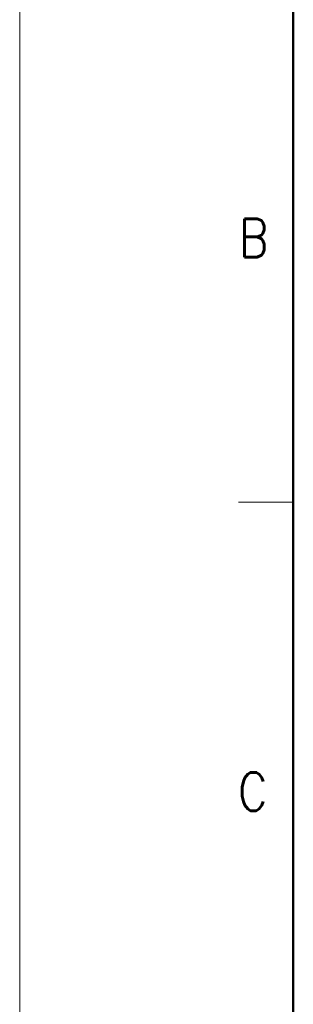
# Model space of a CAD drawing. Header units: millimetres. Extents: x 0 to 1071, y 0 to 742.
# Tile 32 of 130: x 0 to 62, y 382 to 606. Entities that reach past the tile are written whole.
import ezdxf

# ---------------------------------------------------------------- set-up
doc = ezdxf.new("R2010")
doc.units = ezdxf.units.MM
doc.header["$LTSCALE"] = 0.454724
doc.layers.add('NoLayerName_001', color=7, linetype='Continuous')
doc.styles.get("Standard").update_dxf_attribs({"font": 'txt', "bigfont": 'extfont2'})

msp = doc.modelspace()

# ---------------------------------------------------------------- linework, layer by layer
at = {"layer": 'NoLayerName_001', "color": 7, "linetype": 'Continuous', "lineweight": 13}
msp.add_line((0, 0), (0, 742.5), dxfattribs=at)
at = {"layer": 'NoLayerName_001', "color": 7, "linetype": 'Continuous', "lineweight": 50}
msp.add_line((62.5, 25), (62.5, 717.5), dxfattribs=at)
at = {"layer": 'NoLayerName_001', "color": 2, "linetype": 'Continuous', "lineweight": 13}
msp.add_line((62.5, 496.25), (50, 496.25), dxfattribs=at)

# ---------------------------------------------------------------- texts
at = {"layer": 'NoLayerName_001', "color": 2, "lineweight": 13, "char_height": 8.75, "attachment_point": 7}
for s, insert in [('\\A1;\\W0.8600;B', (50.041425, 552.22373)), ('\\A1;\\W0.8600;C', (49.842315, 425.730625))]:
    msp.add_mtext(s, dxfattribs=dict(at, insert=insert))

doc.saveas('drawing.dxf')
